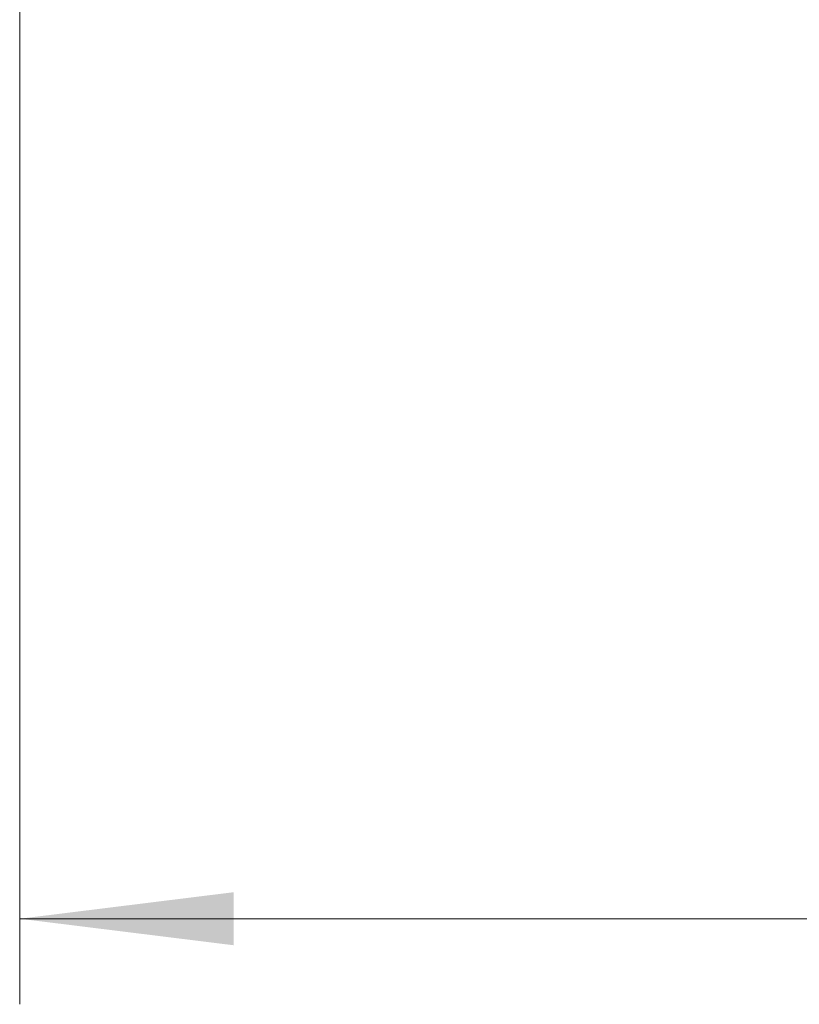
# Model space of a CAD drawing. Header units: millimetres. Extents: x 5 to 597, y 5 to 415.
# Tile 99 of 138: x 289.49 to 298.6, y 356.95 to 368.46. Entities that reach past the tile are written whole.
import ezdxf

# ---------------------------------------------------------------- set-up
doc = ezdxf.new("R2010")
doc.units = ezdxf.units.MM
doc.styles.add('SLDTEXTSTYLE0', font='ARIAL.TTF', dxfattribs={"width": 0.948})
doc.dimstyles.new('SLDDIMSTYLE1', dxfattribs={"dimtxt": 2.5, "dimasz": 2.5, "dimexe": 0, "dimexo": 0.0625, "dimtad": 1, "dimlfac": 5, "dimrnd": 1e-09, "dimzin": 12, "dimdsep": 46, "dimtxsty": 'SLDTEXTSTYLE0', "dimsah": 1, "dimcen": 0.09, "dimadec": 0, "dimazin": 3, "dimtfac": 1, "dimtofl": 0, "dimtmove": 0, "dimatfit": 3, "dimfxl": 0, "dimfrac": 2, "dimtolj": 1, "dimtzin": 12, "dimarcsym": 0})

# ---------------------------------------------------------------- blocks, each defined once
blk = doc.blocks.new('_D_1')
at = {"color": 7, "linetype": 'Continuous', "lineweight": 0}
for p, q in [((463.49, 375.75), (463.49, 356.951)), ((289.49, 375.54), (289.49, 356.951)), ((289.49, 357.951), (463.49, 357.951))]:
    blk.add_line(p, q, dxfattribs=at)
at = {"color": 7, "linetype": 'Continuous', "lineweight": 18}
for points in [[(289.49, 357.951), (291.99, 357.641), (291.99, 358.261)], [(463.49, 357.951), (460.99, 358.261), (460.99, 357.641)]]:
    blk.add_solid(points, dxfattribs=at)
at = {"color": 7, "linetype": 'Continuous', "lineweight": 18, "insert": (372.883, 361.174), "char_height": 2.5, "attachment_point": 1, "style": 'SLDTEXTSTYLE0'}
blk.add_mtext('870', dxfattribs=at)

msp = doc.modelspace()

# ---------------------------------------------------------------- dimensions: what is measured, and where the dimension line sits
at = {"color": 7, "linetype": 'Continuous', "lineweight": 18}
dim = msp.add_linear_dim(base=(463.4896, 357.9511), p1=(289.4896, 376.5403), p2=(463.4896, 376.7503), dimstyle='SLDDIMSTYLE1', dxfattribs=at)
dim.commit()
dim.dimension.update_dxf_attribs({"geometry": '_D_1', "text_midpoint": (375.7475, 357.9511), "dimtype": 160})

doc.saveas('drawing.dxf')
